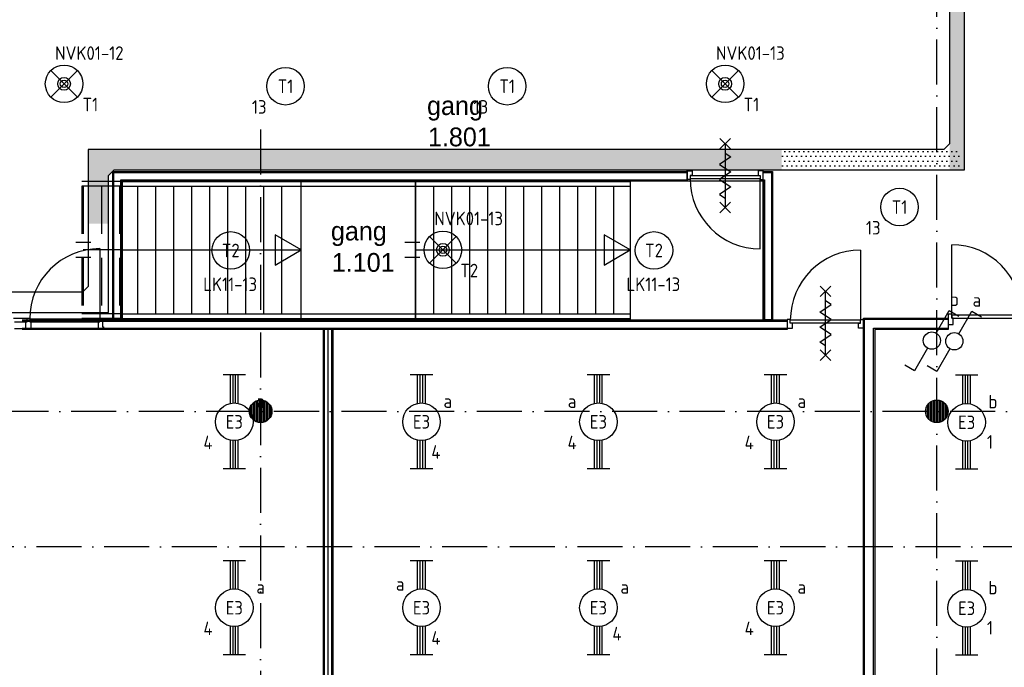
# Model space of a CAD drawing. Header units: millimetres. Extents: x 84333 to 240712, y -2244 to 84291.
# Tile 79 of 88: x 211410 to 224518, y 47172 to 55785. Entities that reach past the tile are written whole.
import ezdxf
from ezdxf.enums import TextEntityAlignment as Align

# ---------------------------------------------------------------- set-up
doc = ezdxf.new("R2010")
doc.units = ezdxf.units.MM
doc.header["$LTSCALE"] = 100
doc.linetypes.add('DASHDOT', pattern=[9, 6, -1.5, 0, -1.5])
doc.linetypes.add('HIDDEN', pattern=[9.525, 6.35, -3.175])
doc.layers.get('0').update_dxf_attribs({"linetype": 'CONTINUOUS'})
for name, color, linetype in [('AFDELING', 4, 'CONTINUOUS'), ('AL$1----_ALGEMEEN', 7, 'CONTINUOUS'), ('AL$1----_MAATVOERING', 7, 'CONTINUOUS'), ('AL$7----_STRAMIEN', 1, 'DASHDOT'), ('AL22----_BINNENWAND', 7, 'CONTINUOUS'), ('AL24----_TRAPPEN', 7, 'CONTINUOUS'), ('AL28----_KONSTRUKTIE', 3, 'CONTINUOUS'), ('AL32----_BINNENKOZ', 7, 'CONTINUOUS'), ('AL32----_DRAAIR', 7, 'CONTINUOUS'), ('AL32----_DRAAIRICHTING', 1, 'CONTINUOUS'), ('AL65----_BEVEILIGING', 7, 'CONTINUOUS'), ('ALXAA---_GEWBETON', 12, 'CONTINUOUS'), ('BOUW', 8, 'CONTINUOUS'), ('EB63101-_ATTRIB', 2, 'CONTINUOUS'), ('EB63102-_ATTRIB', 2, 'CONTINUOUS'), ('EB63501-_ATTRIB', 2, 'CONTINUOUS'), ('EL63101-_LICHT-ARM', 3, 'CONTINUOUS'), ('EL63102-_LICHT-SCH', 3, 'CONTINUOUS'), ('EL63501-_NOODVRL-ARM', 3, 'CONTINUOUS'), ('EL6441--_DATACOM', 3, 'CONTINUOUS'), ('KABELGGOOT1', 8, 'CONTINUOUS')]:
    doc.layers.add(name, color=color, linetype=linetype)
doc.styles.add('1_8', font='ISO', dxfattribs={"height": 1.8})
doc.styles.add('BURO-025', font='BUROFONT.shx', dxfattribs={"height": 250})
doc.styles.add('NORATT', font='isocp.shx')
doc.styles.add('TECHNIC', font='technic_.ttf')
pattern_1 = [(8e-14, (39793.956, 199192.7), (31.75, 63.5), [0, -63.5])]

# ---------------------------------------------------------------- blocks, each defined once
blk = doc.blocks.new('ES3G00')
at = {"color": 0}
blk.add_circle((0, 0), 2.5, dxfattribs=at)
at = {"color": 0, "style": '1_8'}
for tag, flags, p in [('SCHAK', 8, (3.5, 2.75)), ('A_CODE', 8, (0, 0)), ('GROEP', 8, (-3.5, -2.75)), ('KAST', 9, (3.5, -2.75))]:
    blk.add_attdef(tag, text='', height=1.8, dxfattribs=dict(at, flags=flags)).set_placement(p, align=Align.MIDDLE)
blk = doc.blocks.new('ES3G01')
at = {"color": 0}
for p, q in [((-1.77, 1.77), (1.77, -1.77)), ((1.77, 1.77), (-1.77, -1.77))]:
    blk.add_line(p, q, dxfattribs=at)
at = {"color": 6}
blk.add_lwpolyline([(1.77, -1.77), (1.75, -1.75)], dxfattribs=at)
blk.add_circle((0, 0), 2.5)
at = {"color": 0}
for radius in [0.85, 0.5]:
    blk.add_circle((0, 0), radius, dxfattribs=at)
at = {"color": 6, "style": '1_8'}
for tag, flags, p in [('A_CODE', 8, (-3.5, 2.75)), ('SCHAK', 8, (3.5, 2.75)), ('GROEP', 8, (-3.5, -2.75)), ('KAST', 9, (3.5, -2.75))]:
    blk.add_attdef(tag, text='', height=1.8, dxfattribs=dict(at, flags=flags)).set_placement(p, align=Align.MIDDLE)
blk = doc.blocks.new('EJ3T20')
at = {"color": 0}
for p, q in [((-6.25, -1.5), (-6.25, 1.5)), ((6.25, -1.5), (6.25, 1.5)), ((-6.25, 0.52), (-2.44, 0.52)), ((-6.25, 0.17), (-2.49, 0.17)), ((2.44, 0.52), (6.25, 0.52)), ((2.49, 0.17), (6.25, 0.17)), ((-6.25, -0.17), (-2.49, -0.17)), ((-6.25, -0.52), (-2.44, -0.52)), ((2.44, -0.52), (6.25, -0.52)), ((2.49, -0.17), (6.25, -0.17))]:
    blk.add_line(p, q, dxfattribs=at)
blk.add_circle((0, 0), 2.5, dxfattribs=at)
at = {"color": 0, "style": '1_8'}
for tag, flags, p in [('SCHAK', 8, (3.5, 2.75)), ('A_CODE', 8, (0, 0)), ('GROEP', 8, (-3.5, -2.75)), ('KAST', 9, (3.5, -2.75))]:
    blk.add_attdef(tag, text='', height=1.8, dxfattribs=dict(at, flags=flags)).set_placement(p, align=Align.MIDDLE)
blk = doc.blocks.new('ES3SW')
for points in [[(0.58, 1), (2.31, 4), (3.61, 3.25)], [(-0.58, -1), (-2.31, -4), (-3.61, -3.25)]]:
    blk.add_lwpolyline(points)
blk.add_circle((0, 0), 1.15)
at = {"style": '1_8'}
for tag, flags, p in [('SCHAK', 8, (3, 5.5)), ('KAST', 9, (-3, 0.5)), ('M_CODE', 9, (0, 0)), ('DOEL', 9, (-3, -2)), ('GROEP', 9, (-3, -4.5))]:
    blk.add_attdef(tag, text='', height=1.8, dxfattribs=dict(at, flags=flags)).set_placement(p, align=Align.MIDDLE_CENTER)
blk = doc.blocks.new('A$C13e6995e')
at = {"layer": 'KABELGGOOT1'}
h = blk.add_hatch(dxfattribs=at)
h.set_pattern_fill('DOTS', color=256, scale=40, style=0)
h.set_pattern_definition(pattern_1)
h.paths.add_polyline_path([(139651, 56951), (139457, 56951), (139457, 56413), (139651, 56413)])
h.paths.add_polyline_path([(139651, 57657), (139457, 57657), (139457, 56951), (139651, 56951)])
h.paths.add_polyline_path([(139651, 56413), (139457, 56413), (139457, 56041), (139651, 56041)])
h.paths.add_polyline_path([(139652, 58290), (139457, 58290), (139457, 57657), (139651, 57657)])
h.paths.add_polyline_path([(139657, 69849), (139457, 69849), (139457, 58290), (139652, 58290)])
h = blk.add_hatch(dxfattribs=at)
h.set_pattern_fill('DOTS', color=256, scale=40, style=0)
h.set_pattern_definition(pattern_1)
h.paths.add_polyline_path([(129020, 56302), (127988, 56302), (127988, 55317), (128258, 55317), (128258, 55957), (128333, 56032), (129020, 56032)])
h.paths.add_polyline_path([(137221, 56302), (129020, 56302), (129020, 56032), (137221, 56032)])
h = blk.add_hatch(dxfattribs=at)
h.set_pattern_fill('DOTS', color=256, scale=40, style=0)
h.set_pattern_definition(pattern_1)
h.paths.add_polyline_path([(139215, 56302), (137221, 56302), (137221, 56032), (139215, 56032)])
h = blk.add_hatch(dxfattribs=at)
h.set_pattern_fill('DOTS', color=256, scale=40, style=0)
h.set_pattern_definition(pattern_1)
h.paths.add_polyline_path([(139581, 56301), (139189, 56301), (139189, 56039), (139581, 56039)])
at = {"layer": 'AL$1----_ALGEMEEN', "color": 8}
for p, q in [((128440, 55875), (135205, 55875)), ((128440, 55815), (135205, 55815)), ((128440, 54116), (135205, 54116)), ((128440, 54056), (135205, 54056))]:
    blk.add_line(p, q, dxfattribs=at)
at = {"layer": 'AL$1----_MAATVOERING', "color": 8}
for p, q in [((128440, 54048), (128440, 55886)), ((128440, 55886), (136975, 55886)), ((136975, 55886), (136975, 54035))]:
    blk.add_line(p, q, dxfattribs=at)
at = {"layer": 'AL$7----_STRAMIEN', "color": 1}
for p, q in [((152664, 52820), (49978, 52820)), ((152204, 51020), (4612, 51020))]:
    blk.add_line(p, q, dxfattribs=at)
for points in [[(139285, 42766), (139285, 79257)], [(130285, 56569), (130285, 42766)]]:
    blk.add_lwpolyline(points, dxfattribs=at)
at = {"layer": 'AL22----_BINNENWAND', "color": 8}
for p, q in [((128315, 54048), (128315, 56011)), ((128315, 56011), (135961, 56011)), ((135961, 56011), (135961, 55886)), ((136975, 56011), (137100, 56011)), ((136975, 55961), (136975, 56011)), ((137100, 56011), (137100, 54035)), ((135961, 55886), (128440, 55886)), ((128440, 55886), (128440, 54048)), ((136975, 54035), (136975, 55961)), ((127111, 54035), (137296, 54035)), ((128440, 54116), (127904, 54116)), ((128440, 54056), (127904, 54056)), ((128440, 54048), (128315, 54048)), ((137100, 54035), (136975, 54035)), ((137296, 54035), (137296, 53910)), ((138310, 44010), (138310, 54060)), ((138310, 54060), (139435, 54060)), ((139435, 54060), (139435, 53910)), ((137296, 53910), (127111, 53910)), ((139435, 53910), (138460, 53910)), ((138460, 53910), (138460, 44010))]:
    blk.add_line(p, q, dxfattribs=at)
at = {"layer": 'AL22----_BINNENWAND', "color": 8, "linetype": 'Continuous'}
for p, q in [((128330, 54048), (128330, 55996)), ((128330, 55996), (135961, 55996)), ((136975, 55996), (137085, 55996)), ((137085, 55996), (137085, 54035)), ((128425, 54048), (128425, 55901)), ((128425, 55901), (135961, 55901)), ((136975, 55901), (136990, 55901)), ((136990, 55901), (136990, 54035)), ((127111, 54020), (137296, 54020)), ((138325, 44010), (138325, 54045)), ((138325, 54045), (139435, 54045)), ((127111, 53925), (137296, 53925)), ((138445, 44010), (138445, 53925)), ((138445, 53925), (139435, 53925))]:
    blk.add_line(p, q, dxfattribs=at)
at = {"layer": 'AL22----_BINNENWAND', "color": 8}
for points in [[(128144, 54984), (128144, 54050)], [(126993, 54061), (127177, 54061)], [(127010, 54010), (127160, 54010)], [(127177, 54061), (127210, 54061), (127210, 54010), (127227, 54010), (127227, 53922), (127160, 53922), (127160, 54010), (127177, 54010), (127177, 54061), (127210, 54061)], [(127210, 54050), (128144, 54050)], [(127210, 54010), (128144, 54010)], [(128194, 54061), (128194, 54036), (128178, 54036), (128178, 53944), (128194, 53944), (128194, 53922), (128127, 53922), (128127, 54010), (128144, 54010), (128144, 54061), (128194, 54061)], [(127010, 53922), (127160, 53922)], [(131137, 44010), (131137, 53927)], [(131185, 44010), (131185, 53927)], [(131232, 44010), (131232, 53927)]]:
    blk.add_lwpolyline(points, dxfattribs=at)
blk.add_lwpolyline([(131122, 44010), (131122, 53927), (131247, 53927), (131247, 44010)], close=True, dxfattribs=at)
blk.add_arc((128144, 54050), 934, 90, 180, dxfattribs=at)
at = {"layer": 'AL24----_TRAPPEN', "color": 8, "linetype": 'HIDDEN'}
for p, q in [((128440, 55875), (127904, 55875)), ((127904, 55815), (127904, 54116)), ((128440, 55815), (127904, 55815)), ((127924, 55815), (127924, 54116)), ((128164, 55815), (128164, 54116)), ((128404, 55815), (128404, 54116)), ((128440, 54966), (127924, 54966))]:
    blk.add_line(p, q, dxfattribs=at)
at = {"layer": 'AL24----_TRAPPEN', "color": 8}
for p, q in [((130824, 55885), (129551, 55885)), ((130824, 55885), (132344, 55885)), ((130824, 54046), (130824, 55885)), ((130824, 54046), (130824, 55885)), ((132344, 55885), (132344, 54046)), ((132344, 55885), (135205, 55885)), ((132344, 54046), (132344, 55885)), ((135205, 55885), (135205, 54046)), ((128644, 55815), (128644, 54116)), ((128884, 55815), (128884, 54116)), ((129124, 55815), (129124, 54116)), ((129364, 55815), (129364, 54116)), ((129604, 55815), (129604, 54116)), ((129844, 55815), (129844, 54116)), ((130084, 55815), (130084, 54116)), ((130324, 55815), (130324, 54116)), ((130564, 55815), (130564, 54116)), ((132584, 55815), (132584, 54116)), ((132824, 55815), (132824, 54116)), ((133064, 55815), (133064, 54116)), ((133304, 55815), (133304, 54116)), ((133544, 55815), (133544, 54116)), ((133784, 55815), (133784, 54116)), ((134024, 55815), (134024, 54116)), ((134264, 55815), (134264, 54116)), ((134504, 55815), (134504, 54116)), ((134744, 55815), (134744, 54116)), ((134984, 55815), (134984, 54116)), ((128024, 55066), (127824, 55066)), ((130824, 54966), (130476, 55167)), ((130476, 55167), (130476, 54764)), ((132405, 55066), (132205, 55066)), ((135205, 54966), (134856, 55167)), ((134856, 55167), (134856, 54764)), ((128440, 54966), (130824, 54966)), ((130476, 54764), (130824, 54966)), ((132344, 54966), (135205, 54966)), ((134856, 54764), (135205, 54966)), ((128024, 54866), (127824, 54866)), ((132405, 54866), (132205, 54866)), ((130324, 54169), (130324, 54116)), ((127924, 54046), (130354, 54046)), ((130387, 54046), (130824, 54046)), ((132344, 54046), (130824, 54046)), ((135205, 54046), (132344, 54046))]:
    blk.add_line(p, q, dxfattribs=at)
at = {"layer": 'AL28----_KONSTRUKTIE', "color": 8}
for centre in [(130285, 52820), (139285, 52820)]:
    blk.add_circle(centre, 150, dxfattribs=at)
at = {"layer": 'AL32----_BINNENKOZ', "color": 8}
for p, q in [((135961, 55904), (135961, 56018)), ((135961, 56018), (136028, 56018)), ((136028, 56018), (136028, 55955)), ((136975, 56018), (136908, 56018)), ((136908, 56018), (136908, 55955)), ((136975, 55904), (136975, 56018)), ((136001, 55904), (135961, 55904)), ((136028, 55955), (136001, 55955)), ((136001, 55955), (136001, 55904)), ((136001, 55955), (136935, 55955)), ((136001, 55915), (136935, 55915)), ((136908, 55955), (136935, 55955)), ((136935, 55955), (136935, 55904)), ((136935, 55904), (136975, 55904)), ((137296, 54042), (137296, 53928)), ((137336, 54042), (137296, 54042)), ((137336, 53991), (137336, 54042)), ((138270, 54031), (137336, 54031)), ((138270, 53991), (138270, 54042)), ((138270, 54042), (138310, 54042)), ((138310, 54042), (138310, 53928)), ((139485, 54112), (139435, 54112)), ((139435, 54112), (139435, 53973)), ((139485, 54061), (139485, 54112)), ((140419, 54101), (139485, 54101)), ((139485, 54101), (139485, 54061)), ((139485, 54061), (140419, 54061)), ((139502, 54061), (139485, 54061)), ((139502, 53973), (139502, 54061)), ((137296, 53928), (137363, 53928)), ((138270, 53991), (137336, 53991)), ((137363, 53991), (137336, 53991)), ((137363, 53928), (137363, 53991)), ((138243, 53928), (138243, 53991)), ((138243, 53991), (138270, 53991)), ((138310, 53928), (138243, 53928)), ((139435, 53973), (139502, 53973))]:
    blk.add_line(p, q, dxfattribs=at)
at = {"layer": 'AL32----_DRAAIR', "color": 8}
for p, q in [((136935, 54981), (136935, 55915)), ((138270, 54965), (138270, 54031))]:
    blk.add_line(p, q, dxfattribs=at)
for centre, start, end in [((136935, 55915), 180, 270), ((138270, 54031), 90, 180)]:
    blk.add_arc(centre, 934, start, end, dxfattribs=at)
at = {"layer": 'AL32----_DRAAIRICHTING', "color": 8}
blk.add_line((139485, 54101), (139485, 55035), dxfattribs=at)
blk.add_arc((139485, 54101), 934, 0, 90, dxfattribs=at)
at = {"layer": 'AL65----_BEVEILIGING', "color": 8, "linetype": 'Continuous'}
for p, q in [((136538, 56450), (136398, 56310)), ((136398, 56450), (136538, 56310)), ((136468, 56380), (136468, 55530)), ((136468, 56255), (136543, 56205)), ((136543, 56205), (136393, 56105)), ((136393, 56105), (136468, 56055)), ((136543, 56005), (136393, 55905)), ((136468, 56055), (136543, 56005)), ((136393, 55905), (136468, 55855)), ((136468, 55855), (136543, 55805)), ((136543, 55805), (136393, 55705)), ((136393, 55705), (136468, 55655)), ((136538, 55600), (136398, 55460)), ((136398, 55600), (136538, 55460)), ((137733, 54346), (137873, 54486)), ((137873, 54346), (137733, 54486)), ((137803, 53566), (137803, 54416)), ((137878, 54241), (137803, 54291)), ((137728, 54141), (137878, 54241)), ((137803, 54091), (137728, 54141)), ((137728, 53941), (137878, 54041)), ((137878, 54041), (137803, 54091)), ((137803, 53891), (137728, 53941)), ((137878, 53841), (137803, 53891)), ((137728, 53741), (137878, 53841)), ((137803, 53691), (137728, 53741)), ((137733, 53496), (137873, 53636)), ((137873, 53496), (137733, 53636))]:
    blk.add_line(p, q, dxfattribs=at)
at = {"layer": 'ALXAA---_GEWBETON', "color": 8}
for p, q in [((130225, 52683), (130225, 52958)), ((130245, 52675), (130245, 52965)), ((130265, 52671), (130265, 52969)), ((130285, 52670), (130285, 52970)), ((130305, 52671), (130305, 52969)), ((130325, 52675), (130325, 52965)), ((130345, 52683), (130345, 52958)), ((139225, 52683), (139225, 52958)), ((139245, 52675), (139245, 52965)), ((139265, 52671), (139265, 52969)), ((139285, 52670), (139285, 52970)), ((139305, 52671), (139305, 52969)), ((139325, 52675), (139325, 52965)), ((139345, 52683), (139345, 52958)), ((130145, 52766), (130145, 52874)), ((130165, 52730), (130165, 52910)), ((130185, 52708), (130185, 52932)), ((130205, 52693), (130205, 52947)), ((130365, 52693), (130365, 52947)), ((130385, 52708), (130385, 52932)), ((130405, 52730), (130405, 52910)), ((130425, 52766), (130425, 52874)), ((139145, 52766), (139145, 52874)), ((139165, 52730), (139165, 52910)), ((139185, 52708), (139185, 52932)), ((139205, 52693), (139205, 52947)), ((139365, 52693), (139365, 52947)), ((139385, 52708), (139385, 52932)), ((139405, 52730), (139405, 52910)), ((139425, 52766), (139425, 52874))]:
    blk.add_line(p, q, dxfattribs=at)
at = {"layer": 'KABELGGOOT1'}
for p, q in [((139455, 69791, 3650), (139454, 56377, 2750)), ((139654, 56032, 2750), (139654, 64529, 2750)), ((139454, 56377, 2750), (139379, 56302, 2750)), ((139379, 56302, 2750), (127988, 56302, 2750)), ((127988, 56302, 2750), (127988, 54481, 2750)), ((128258, 55957, 2750), (128333, 56032, 2750)), ((128333, 56032, 2750), (139654, 56032, 2750)), ((128258, 54136, 2750), (128258, 55957, 2750)), ((127913, 54406, 2750), (117636, 54406, 2750)), ((127988, 54481, 2750), (127913, 54406, 2750)), ((106555, 54136, 2750), (128258, 54136, 2750))]:
    blk.add_line(p, q, dxfattribs=at)
at = {"layer": 'AFDELING', "color": 8, "style": 'TECHNIC'}
for p in [(92219, 54468), (58038, 41625), (88108, 41444)]:
    blk.add_attdef('VIDE', text='', height=500, dxfattribs=at).set_placement(p, align=Align.CENTER)
blk.add_attdef('VIDE', text='', height=500, rotation=90, dxfattribs=at).set_placement((75129, 25766), align=Align.CENTER)
at = {"layer": 'BOUW', "style": 'BURO-025'}
for s, p in [('gang', (132500, 56761)), ('1.801', (132512, 56345)), ('gang', (131220, 55093)), ('1.101', (131232, 54676))]:
    blk.add_text(s, height=250, dxfattribs=at).set_placement(p)

msp = doc.modelspace()

# ---------------------------------------------------------------- block references
at = {"layer": 'EL63101-_LICHT-ARM'}
ref = msp.add_blockref('ES3G00', (214949, 54900, 3500), dxfattribs=dict(at, xscale=100, yscale=100, zscale=100))
ref.add_attrib('A_CODE', 'T1', dxfattribs={"layer": 'EB63101-_ATTRIB', "color": 1, "height": 180, "style": '1_8', "flags": 8}).set_placement((214949, 54900, 3500), align=Align.MIDDLE)
ref.add_attrib('GROEP', '13', dxfattribs={"layer": 'EB63101-_ATTRIB', "color": 1, "height": 180, "style": '1_8', "flags": 8}).set_placement((214599, 54625, 3500), align=Align.MIDDLE)
ref = msp.add_blockref('ES3G00', (217899, 54900, 3500), dxfattribs=dict(at, xscale=100, yscale=100, zscale=100))
ref.add_attrib('A_CODE', 'T1', dxfattribs={"layer": 'EB63101-_ATTRIB', "color": 1, "height": 180, "style": '1_8', "flags": 8}).set_placement((217899, 54900, 3500), align=Align.MIDDLE)
ref.add_attrib('GROEP', '13', dxfattribs={"layer": 'EB63101-_ATTRIB', "color": 1, "height": 180, "style": '1_8', "flags": 8}).set_placement((217549, 54625, 3500), align=Align.MIDDLE)
ref = msp.add_blockref('ES3G00', (223123, 53293), dxfattribs=dict(at, xscale=100, yscale=100, zscale=100))
ref.add_attrib('A_CODE', 'T1', dxfattribs={"layer": 'EB63101-_ATTRIB', "color": 1, "height": 180, "style": '1_8', "flags": 8}).set_placement((223123, 53293), align=Align.MIDDLE)
ref.add_attrib('GROEP', '13', dxfattribs={"layer": 'EB63101-_ATTRIB', "color": 1, "height": 180, "style": '1_8', "flags": 8}).set_placement((222773, 53018), align=Align.MIDDLE)
ref = msp.add_blockref('ES3G00', (214220, 52716, 3900), dxfattribs=dict(at, xscale=100, yscale=100, zscale=100))
ref.add_attrib('A_CODE', 'T2', dxfattribs={"layer": 'EB63101-_ATTRIB', "color": 1, "height": 180, "style": '1_8', "flags": 8}).set_placement((214220, 52716, 3900), align=Align.MIDDLE)
ref.add_attrib('GROEP', 'LK11-13', dxfattribs={"layer": 'EB63101-_ATTRIB', "color": 1, "height": 180, "style": '1_8', "flags": 8}).set_placement((214212, 52266, 3900), align=Align.MIDDLE)
ref = msp.add_blockref('ES3G00', (219854, 52716, 3900), dxfattribs=dict(at, xscale=100, yscale=100, zscale=100))
ref.add_attrib('A_CODE', 'T2', dxfattribs={"layer": 'EB63101-_ATTRIB', "color": 1, "height": 180, "style": '1_8', "flags": 8}).set_placement((219854, 52716, 3900), align=Align.MIDDLE)
ref.add_attrib('GROEP', 'LK11-13', dxfattribs={"layer": 'EB63101-_ATTRIB', "color": 1, "height": 180, "style": '1_8', "flags": 8}).set_placement((219846, 52266, 3900), align=Align.MIDDLE)
ref = msp.add_blockref('EJ3T20', (214267, 50437, 3500), dxfattribs=dict(at, xscale=100, yscale=100, zscale=100, rotation=90))
ref.add_attrib('A_CODE', 'E3', dxfattribs={"layer": 'EB63101-_ATTRIB', "color": 1, "height": 180, "style": 'NORATT', "flags": 8}).set_placement((214267, 50437, 3500), align=Align.MIDDLE)
ref.add_attrib('GROEP', '4', dxfattribs={"layer": 'EB63101-_ATTRIB', "color": 1, "height": 180, "style": 'NORATT', "flags": 8}).set_placement((213917, 50162, 3500), align=Align.MIDDLE)
ref.add_attrib('SCHAK', 'a', dxfattribs={"layer": 'EB63101-_ATTRIB', "color": 1, "height": 180, "style": 'NORATT', "flags": 8}).set_placement((214617, 50712, 3500), align=Align.MIDDLE)
ref = msp.add_blockref('EJ3T20', (216759, 50437, 3500), dxfattribs=dict(at, xscale=100, yscale=100, zscale=100, rotation=90))
ref.add_attrib('A_CODE', 'E3', dxfattribs={"layer": 'EB63101-_ATTRIB', "color": 1, "height": 180, "style": 'NORATT', "flags": 8}).set_placement((216759, 50437, 3500), align=Align.MIDDLE)
ref.add_attrib('GROEP', '4', dxfattribs={"layer": 'EB63101-_ATTRIB', "color": 1, "height": 180, "style": 'NORATT', "flags": 8}).set_placement((216951, 50036, 3500), align=Align.MIDDLE)
ref.add_attrib('SCHAK', 'a', dxfattribs={"layer": 'EB63101-_ATTRIB', "color": 1, "height": 180, "style": 'NORATT', "flags": 8}).set_placement((217109, 50712, 3500), align=Align.MIDDLE)
ref = msp.add_blockref('EJ3T20', (219114, 50437, 3500), dxfattribs=dict(at, xscale=100, yscale=100, zscale=100, rotation=90))
ref.add_attrib('A_CODE', 'E3', dxfattribs={"layer": 'EB63101-_ATTRIB', "color": 1, "height": 180, "style": 'NORATT', "flags": 8}).set_placement((219114, 50437, 3500), align=Align.MIDDLE)
ref.add_attrib('GROEP', '4', dxfattribs={"layer": 'EB63101-_ATTRIB', "color": 1, "height": 180, "style": 'NORATT', "flags": 8}).set_placement((218764, 50162, 3500), align=Align.MIDDLE)
ref.add_attrib('SCHAK', 'a', dxfattribs={"layer": 'EB63101-_ATTRIB', "color": 1, "height": 180, "style": 'NORATT', "flags": 8}).set_placement((218763, 50712, 3500), align=Align.MIDDLE)
ref = msp.add_blockref('EJ3T20', (221471, 50437, 3500), dxfattribs=dict(at, xscale=100, yscale=100, zscale=100, rotation=90))
ref.add_attrib('A_CODE', 'E3', dxfattribs={"layer": 'EB63101-_ATTRIB', "color": 1, "height": 180, "style": '1_8', "flags": 8}).set_placement((221471, 50437, 3500), align=Align.MIDDLE)
ref.add_attrib('GROEP', '4', dxfattribs={"layer": 'EB63101-_ATTRIB', "color": 1, "height": 180, "style": '1_8', "flags": 8}).set_placement((221121, 50162, 3500), align=Align.MIDDLE)
ref.add_attrib('SCHAK', 'a', dxfattribs={"layer": 'EB63101-_ATTRIB', "color": 1, "height": 180, "style": '1_8', "flags": 8}).set_placement((221821, 50712, 3500), align=Align.MIDDLE)
ref = msp.add_blockref('EJ3T20', (224016, 50430, 3500), dxfattribs=dict(at, xscale=100, yscale=100, zscale=100, rotation=90))
ref.add_attrib('A_CODE', 'E3', dxfattribs={"layer": 'EB63101-_ATTRIB', "color": 1, "height": 180, "style": '1_8', "flags": 8}).set_placement((224016, 50430, 3500), align=Align.MIDDLE)
ref.add_attrib('GROEP', '1', dxfattribs={"layer": 'EB63101-_ATTRIB', "color": 1, "height": 180, "style": '1_8', "flags": 8}).set_placement((224327, 50170, 3500), align=Align.MIDDLE)
ref.add_attrib('SCHAK', 'b', dxfattribs={"layer": 'EB63101-_ATTRIB', "color": 1, "height": 180, "style": '1_8', "flags": 8}).set_placement((224366, 50705, 3500), align=Align.MIDDLE)
ref = msp.add_blockref('EJ3T20', (214267, 47964, 3500), dxfattribs=dict(at, xscale=100, yscale=100, zscale=100, rotation=90))
ref.add_attrib('A_CODE', 'E3', dxfattribs={"layer": 'EB63101-_ATTRIB', "color": 1, "height": 180, "style": 'NORATT', "flags": 8}).set_placement((214267, 47964, 3500), align=Align.MIDDLE)
ref.add_attrib('GROEP', '4', dxfattribs={"layer": 'EB63101-_ATTRIB', "color": 1, "height": 180, "style": 'NORATT', "flags": 8}).set_placement((213917, 47689, 3500), align=Align.MIDDLE)
ref.add_attrib('SCHAK', 'a', dxfattribs={"layer": 'EB63101-_ATTRIB', "color": 1, "height": 180, "style": 'NORATT', "flags": 8}).set_placement((214617, 48239, 3500), align=Align.MIDDLE)
ref = msp.add_blockref('EJ3T20', (216759, 47964, 3500), dxfattribs=dict(at, xscale=100, yscale=100, zscale=100, rotation=90))
ref.add_attrib('A_CODE', 'E3', dxfattribs={"layer": 'EB63101-_ATTRIB', "color": 1, "height": 180, "style": 'NORATT', "flags": 8}).set_placement((216759, 47964, 3500), align=Align.MIDDLE)
ref.add_attrib('GROEP', '4', dxfattribs={"layer": 'EB63101-_ATTRIB', "color": 1, "height": 180, "style": 'NORATT', "flags": 8}).set_placement((216951, 47563, 3500), align=Align.MIDDLE)
ref.add_attrib('SCHAK', 'a', dxfattribs={"layer": 'EB63101-_ATTRIB', "color": 1, "height": 180, "style": 'NORATT', "flags": 8}).set_placement((216475, 48280), align=Align.MIDDLE)
ref = msp.add_blockref('EJ3T20', (219114, 47964, 3500), dxfattribs=dict(at, xscale=100, yscale=100, zscale=100, rotation=90))
ref.add_attrib('A_CODE', 'E3', dxfattribs={"layer": 'EB63101-_ATTRIB', "color": 1, "height": 180, "style": 'NORATT', "flags": 8}).set_placement((219114, 47964, 3500), align=Align.MIDDLE)
ref.add_attrib('GROEP', '4', dxfattribs={"layer": 'EB63101-_ATTRIB', "color": 1, "height": 180, "style": 'NORATT', "flags": 8}).set_placement((219361, 47620), align=Align.MIDDLE)
ref.add_attrib('SCHAK', 'a', dxfattribs={"layer": 'EB63101-_ATTRIB', "color": 1, "height": 180, "style": 'NORATT', "flags": 8}).set_placement((219464, 48239, 3500), align=Align.MIDDLE)
ref = msp.add_blockref('EJ3T20', (221471, 47964, 3500), dxfattribs=dict(at, xscale=100, yscale=100, zscale=100, rotation=90))
ref.add_attrib('A_CODE', 'E3', dxfattribs={"layer": 'EB63101-_ATTRIB', "color": 1, "height": 180, "style": 'NORATT', "flags": 8}).set_placement((221471, 47964, 3500), align=Align.MIDDLE)
ref.add_attrib('GROEP', '4', dxfattribs={"layer": 'EB63101-_ATTRIB', "color": 1, "height": 180, "style": 'NORATT', "flags": 8}).set_placement((221121, 47689, 3500), align=Align.MIDDLE)
ref.add_attrib('SCHAK', 'a', dxfattribs={"layer": 'EB63101-_ATTRIB', "color": 1, "height": 180, "style": 'NORATT', "flags": 8}).set_placement((221821, 48239, 3500), align=Align.MIDDLE)
ref = msp.add_blockref('EJ3T20', (224016, 47957, 3500), dxfattribs=dict(at, xscale=100, yscale=100, zscale=100, rotation=90))
ref.add_attrib('A_CODE', 'E3', dxfattribs={"layer": 'EB63101-_ATTRIB', "color": 1, "height": 180, "style": '1_8', "flags": 8}).set_placement((224016, 47957, 3500), align=Align.MIDDLE)
ref.add_attrib('GROEP', '1', dxfattribs={"layer": 'EB63101-_ATTRIB', "color": 1, "height": 180, "style": '1_8', "flags": 8}).set_placement((224327, 47697, 3500), align=Align.MIDDLE)
ref.add_attrib('SCHAK', 'b', dxfattribs={"layer": 'EB63101-_ATTRIB', "color": 1, "height": 180, "style": '1_8', "flags": 8}).set_placement((224366, 48232, 3500), align=Align.MIDDLE)
at = {"layer": 'EL63102-_LICHT-SCH'}
ref = msp.add_blockref('ES3SW', (223553, 51517), dxfattribs=dict(at, xscale=100, yscale=100, zscale=100))
ref.add_attrib('SCHAK', 'b', dxfattribs={"layer": 'EB63102-_ATTRIB', "color": 1, "height": 180, "style": '1_8', "flags": 8}).set_placement((223853, 52067), align=Align.MIDDLE_CENTER)
ref = msp.add_blockref('ES3SW', (223852, 51508), dxfattribs=dict(at, xscale=100, yscale=100, zscale=100))
ref.add_attrib('SCHAK', 'a', dxfattribs={"layer": 'EB63102-_ATTRIB', "color": 1, "height": 180, "style": '1_8', "flags": 8}).set_placement((224152, 52058), align=Align.MIDDLE_CENTER)
at = {"layer": 'EL63501-_NOODVRL-ARM'}
ref = msp.add_blockref('ES3G01', (212001, 54932), dxfattribs=dict(at, xscale=100, yscale=100, zscale=100, rotation=180))
ref.add_attrib('A_CODE', 'T1', dxfattribs={"layer": 'EB63501-_ATTRIB', "color": 1, "height": 180, "style": '1_8', "flags": 8}).set_placement((212351, 54657), align=Align.MIDDLE)
ref.add_attrib('GROEP', 'NVK01-12', dxfattribs={"layer": 'EB63501-_ATTRIB', "color": 1, "height": 180, "style": '1_8', "flags": 8}).set_placement((212337, 55341), align=Align.MIDDLE)
ref = msp.add_blockref('ES3G01', (220801, 54932), dxfattribs=dict(at, xscale=100, yscale=100, zscale=100, rotation=180))
ref.add_attrib('A_CODE', 'T1', dxfattribs={"layer": 'EB63501-_ATTRIB', "color": 1, "height": 180, "style": '1_8', "flags": 8}).set_placement((221151, 54657), align=Align.MIDDLE)
ref.add_attrib('GROEP', 'NVK01-13', dxfattribs={"layer": 'EB63501-_ATTRIB', "color": 1, "height": 180, "style": '1_8', "flags": 8}).set_placement((221137, 55341), align=Align.MIDDLE)
ref = msp.add_blockref('ES3G01', (217044, 52724), dxfattribs=dict(at, xscale=100, yscale=100, zscale=100, rotation=180))
ref.add_attrib('A_CODE', 'T2', dxfattribs={"layer": 'EB63501-_ATTRIB', "color": 1, "height": 180, "style": '1_8', "flags": 8}).set_placement((217394, 52449), align=Align.MIDDLE)
ref.add_attrib('GROEP', 'NVK01-13', dxfattribs={"layer": 'EB63501-_ATTRIB', "color": 1, "height": 180, "style": '1_8', "flags": 8}).set_placement((217387, 53141), align=Align.MIDDLE)
at = {"layer": 'EL6441--_DATACOM'}
msp.add_blockref('A$C13e6995e', (84333, -2244), dxfattribs=at)

doc.saveas('drawing.dxf')
